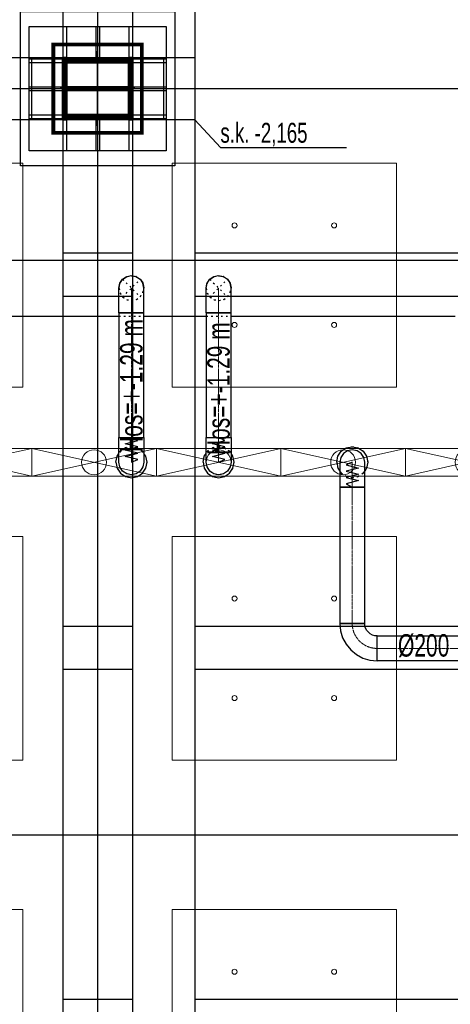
# Model space of a CAD drawing. Header units: centimetres. Extents: x -228435 to 46820, y -89367 to 152985.
# Tile 220 of 252: x -11165 to -7707, y 57638 to 65554. Entities that reach past the tile are written whole.
import ezdxf

# ---------------------------------------------------------------- set-up
doc = ezdxf.new("R2010")
doc.units = ezdxf.units.CM
doc.header["$LTSCALE"] = 50
doc.header["$PDMODE"] = 35
doc.header["$PDSIZE"] = 0.1
for name, pattern in [('CADVENT_CENTERLINE', [9.9, 7.4, -1, 0.5, -1]), ('CADVENT_HIDDEN', [0.8, 0.25, -0.55]), ('Kondygnacja  -0_5$0$HIDDEN', [9.525, 6.35, -3.175]), ('Kondygnacja  -0_5$0$HIDDEN2', [4.7625, 3.175, -1.5875]), ('Osie rzutów$0$DASHDOT2', [12.7, 6.35, -3.175, 0, -3.175])]:
    doc.linetypes.add(name, pattern=pattern)
doc.layers.get('0').update_dxf_attribs({"color": 8})
doc.layers.get('DEFPOINTS').update_dxf_attribs({"color": 8})
for name, color, linetype in [('01-103-Went PP_poziom-0_5$0$L_Nawiew', 3, 'Continuous'), ('bgde-nawiewDETAILS', 1, 'Continuous'), ('bgde-nawiewEXP', 1, 'Continuous'), ('bgde-nawiewHIDDEN', 1, 'Continuous'), ('bgde-tekst', 7, 'Continuous'), ('Kondygnacja  -0_5$0$ARCH_KONSTR_POWYŻEJ RZUTU', 8, 'Kondygnacja  -0_5$0$HIDDEN'), ('Kondygnacja  -0_5$0$ARCH_KONSTR_POWYŻEJ RZUTU_IST', 8, 'Kondygnacja  -0_5$0$HIDDEN2'), ('Kondygnacja  -0_5$0$ARCH_KONSTRUKCJA_NIEWIDOCZNA', 8, 'Continuous'), ('Kondygnacja  -0_5$0$ARCH_OKŁADZINA', 8, 'Continuous'), ('Kondygnacja  -0_5$0$ARCH_SŁUPY', 8, 'Continuous'), ('Osie rzutów$0$ARCH_INFO_OSIE_IST', 8, 'Osie rzutów$0$DASHDOT2'), ('Osie rzutów$0$ARCH_INFO_OSIE_OPISY_IST', 8, 'Continuous')]:
    doc.layers.add(name, color=color, linetype=linetype)
for name, color, linetype, lineweight in [('bgde-nawiewCEN', 7, 'Continuous', 13), ('bgde_nawiewnik', 11, 'Continuous', 5), ('Kondygnacja  -0_5$0$ARCH_INFO_WYMIARY', 8, 'Continuous', 9), ('SU Lampy kwadratowe  -05$0$ARCH_SUFITY_PODWIESZANE', 8, 'Continuous', 9)]:
    doc.layers.add(name, color=color, linetype=linetype, lineweight=lineweight)
doc.styles.add('Kondygnacja  -0_5$0$BIKTS', font='bikromsw.shx', dxfattribs={"width": 0.8})
doc.styles.add('Kondygnacja  -0_5$0$Romans', font='Romans.shx', dxfattribs={"width": 0.7})
doc.dimstyles.new('Kondygnacja  -0_5$0$Wymiary 1-100', dxfattribs={"dimtxt": 12, "dimasz": 10, "dimexe": 5, "dimexo": 0, "dimgap": 4, "dimtad": 1, "dimrnd": 0.5, "dimzin": 12, "dimdsep": 46, "dimtxsty": 'Kondygnacja  -0_5$0$Romans', "dimblk": 'Kondygnacja  -0_5$0$_Oblique', "dimcen": 10, "dimdle": 10, "dimclrt": 55, "dimazin": 0, "dimtfac": 1, "dimtmove": 1, "dimatfit": 3, "dimfxl": 0, "dimtolj": 1, "dimtzin": 0, "dimarcsym": 0})
pattern_1 = [(45, (-1133.3117, -3177.9858), (-0.6735192, 0.6735192), [])]

# ---------------------------------------------------------------- blocks, each defined once
blk = doc.blocks.new('Osie rzutów')
at = {"layer": 'Osie rzutów$0$ARCH_INFO_OSIE_IST', "ltscale": 10}
for p, q in [((11060, 12510), (11060, 4623.26)), ((11060, 10970), (11060, 11030)), ((4436.04, 11000), (13655, 11000)), ((11090, 11000), (11030, 11000)), ((4436.04, 10400), (13655, 10400))]:
    blk.add_line(p, q, dxfattribs=at)
blk = doc.blocks.new('SU Lampy kwadratowe  -05$0$moduł sufitu')
at = {"layer": 'SU Lampy kwadratowe  -05$0$ARCH_SUFITY_PODWIESZANE'}
for points in [[(60, -60), (240, -60), (240, -240), (60, -240)], [(360, -60), (540, -60), (540, -240), (360, -240)], [(60, -360), (240, -360), (240, -540), (60, -540)], [(360, -360), (540, -360), (540, -540), (360, -540)]]:
    blk.add_lwpolyline(points, close=True, dxfattribs=at)
for centre in [(110, -110), (190, -110), (410, -110), (490, -110), (110, -190), (190, -190), (410, -190), (490, -190), (110, -410), (190, -410), (410, -410), (490, -410), (110, -490), (190, -490), (410, -490), (490, -490)]:
    blk.add_circle(centre, 2, dxfattribs=at)
blk = doc.blocks.new('SU Lampy kwadratowe  -05')
at = {"layer": 'SU Lampy kwadratowe  -05$0$ARCH_SUFITY_PODWIESZANE'}
for p in [(10460, 11000), (11060, 11000), (10460, 10400), (11060, 10400)]:
    blk.add_blockref('SU Lampy kwadratowe  -05$0$moduł sufitu', p, dxfattribs=at)
blk = doc.blocks.new('Kondygnacja  -0_5$0$słup_kwadrat')
at = {"layer": 'Kondygnacja  -0_5$0$ARCH_SŁUPY', "lineweight": 40}
h = blk.add_hatch(dxfattribs=at)
h.set_pattern_fill('ANSI31', color=256, scale=0.3, style=0)
h.set_pattern_definition(pattern_1)
h.paths.add_polyline_path([(36, 34), (39, 34), (39, 84), (36, 84)])
h = blk.add_hatch(dxfattribs=at)
h.set_pattern_fill('ANSI31', color=256, scale=0.3, style=0)
h.set_pattern_definition(pattern_1)
h.paths.add_polyline_path([(89, 80), (89, 83), (39, 83), (39, 80)])
h = blk.add_hatch(dxfattribs=at)
h.set_pattern_fill('ANSI31', color=256, scale=0.3, style=0)
h.set_pattern_definition(pattern_1)
h.paths.add_polyline_path([(89, 34), (92, 34), (92, 84), (89, 84)])
h = blk.add_hatch(dxfattribs=at)
h.set_pattern_fill('ANSI31', color=256, scale=0.3, style=0)
h.set_pattern_definition(pattern_1)
h.paths.add_polyline_path([(89, 57.5), (89, 60.5), (39, 60.5), (39, 57.5)])
h = blk.add_hatch(dxfattribs=at)
h.set_pattern_fill('ANSI31', color=256, scale=0.3, style=0)
h.set_pattern_definition(pattern_1)
h.paths.add_polyline_path([(89, 35), (89, 38), (39, 38), (39, 35)])
at = {"layer": 'Kondygnacja  -0_5$0$ARCH_KONSTRUKCJA_NIEWIDOCZNA'}
blk.add_lwpolyline([(119, 109), (119, 9), (9, 9), (9, 109)], close=True, dxfattribs=at)
for points in [[(36, 109), (36, 84)], [(39, 109), (39, 84)], [(62.5, 109), (62.5, 83)], [(65.5, 109), (65.5, 83)], [(89, 109), (89, 84)], [(92, 109), (92, 84)], [(9, 83), (36, 83)], [(9, 80), (36, 80)], [(92, 83), (119, 83)], [(92, 80), (119, 80)], [(9, 60.5), (36, 60.5)], [(9, 57.5), (36, 57.5)], [(92, 60.5), (119, 60.5)], [(92, 57.5), (119, 57.5)], [(9, 38), (36, 38)], [(9, 35), (36, 35)], [(36, 34), (36, 9)], [(39, 34), (39, 9)], [(62.5, 35), (62.5, 9)], [(65.49, 35), (65.49, 9)], [(89, 34), (89, 9)], [(92, 38), (119, 38)], [(92, 35), (119, 35)], [(92, 34), (92, 9)]]:
    blk.add_lwpolyline(points, dxfattribs=at)
at = {"layer": 'Kondygnacja  -0_5$0$ARCH_OKŁADZINA'}
blk.add_lwpolyline([(2, 121), (126, 121), (126, -3), (2, -3)], close=True, dxfattribs=at)
at = {"layer": 'Kondygnacja  -0_5$0$ARCH_SŁUPY', "lineweight": 40}
for p, q in [((39, 60.5), (89, 60.5)), ((89, 57.5), (39, 57.5))]:
    blk.add_line(p, q, dxfattribs=at)
at = {"layer": 'Kondygnacja  -0_5$0$ARCH_SŁUPY', "lineweight": 50, "const_width": 3}
blk.add_lwpolyline([(28.5, 94.5), (99.5, 94.5), (99.5, 23.5), (28.5, 23.5)], close=True, dxfattribs=at)
at = {"layer": 'Kondygnacja  -0_5$0$ARCH_SŁUPY', "lineweight": 40}
for points in [[(36, 84), (39, 84), (39, 34), (36, 34)], [(89, 84), (92, 84), (92, 34), (89, 34)]]:
    blk.add_lwpolyline(points, close=True, dxfattribs=at)
for points in [[(89, 83), (39, 83)], [(39, 80), (89, 80)], [(89, 38), (39, 38)], [(39, 35), (89, 35)]]:
    blk.add_lwpolyline(points, dxfattribs=at)
blk = doc.blocks.new('Kondygnacja  -0_5$0$konstrukcja istniejąca -0.5')
at = {"layer": 'Kondygnacja  -0_5$0$ARCH_KONSTR_POWYŻEJ RZUTU_IST', "ltscale": 10}
for points in [[(11032, 12175), (11032, 11025)], [(11088, 12175), (11088, 11025)], [(11138, 12175), (11138, 11025)], [(11138, 10975), (10982, 10975), (10982, 11025), (11138, 11025), (11138, 10975)], [(11032, 10975), (11032, 9825)], [(11088, 10975), (11088, 9825)], [(11138, 10975), (11138, 9825)], [(11032, 10567.89), (11088, 10567.89)], [(11138, 10567.89), (12182, 10567.89)], [(11088, 10532.89), (11032, 10532.89)], [(12182, 10532.89), (11138, 10532.89)], [(11032, 10267.89), (11088, 10267.89)], [(11138, 10267.89), (12182, 10267.89)]]:
    blk.add_lwpolyline(points, dxfattribs=at)
at = {"layer": 'Kondygnacja  -0_5$0$ARCH_KONSTR_POWYŻEJ RZUTU_IST', "ltscale": 10, "elevation": 0}
for points in [[(11007, 11025), (11007, 10975)], [(11113, 11025), (11113, 10975)], [(11032, 10867.89), (11088, 10867.89)], [(11138, 10867.89), (12182, 10867.89)], [(11088, 10832.89), (11032, 10832.89)], [(12182, 10832.89), (11138, 10832.89)]]:
    blk.add_lwpolyline(points, dxfattribs=at)
at = {"layer": 'Kondygnacja  -0_5$0$ARCH_KONSTR_POWYŻEJ RZUTU_IST'}
blk.add_lwpolyline([(11138, 10975), (11158.69, 10952.53), (11259.84, 10952.53)], dxfattribs=at)
at = {"layer": 'Kondygnacja  -0_5$0$ARCH_KONSTR_POWYŻEJ RZUTU_IST', "style": 'Kondygnacja  -0_5$0$BIKTS', "width": 0.7}
blk.add_text('s.k. -2,165', height=16, dxfattribs=at).set_placement((11158.69, 10956.46))
blk = doc.blocks.new('Kondygnacja  -0_5$0$_Oblique')
at = {"color": 0, "linetype": 'ByBlock', "lineweight": -2}
blk.add_line((-0.5, -0.5), (0.5, 0.5), dxfattribs=at)
blk = doc.blocks.new('*D212')
at = {"layer": 'DEFPOINTS', "color": 0}
for p in [(-30586.3, 81900), (-30681.1, 12489.5), (9064, 12489.5)]:
    blk.add_point(p, dxfattribs=at)
at = {"layer": 'Kondygnacja  -0_5$0$ARCH_INFO_WYMIARY', "color": 0, "lineweight": -2}
for p, q in [((-30673.1, 81900), (-30686.1, 81900)), ((-30681.1, 81910), (-30681.1, 12479.5)), ((-30673.1, 12489.5), (-30686.1, 12489.5))]:
    blk.add_line(p, q, dxfattribs=at)
at = {"layer": 'Kondygnacja  -0_5$0$ARCH_INFO_WYMIARY', "color": 0, "lineweight": -2, "xscale": 10, "yscale": 10, "zscale": 10}
for p, rotation in [((-30681.1, 81900), 90), ((-30681.1, 12489.5), 270)]:
    blk.add_blockref('Kondygnacja  -0_5$0$_Oblique', p, dxfattribs=dict(at, rotation=rotation))
at = {"layer": 'Kondygnacja  -0_5$0$ARCH_INFO_WYMIARY', "color": 55, "insert": (-30691.1, 47194.8), "char_height": 12, "attachment_point": 5, "rotation": 90, "style": 'Kondygnacja  -0_5$0$Romans'}
blk.add_mtext('\\A1;69410.5', dxfattribs=at)
blk = doc.blocks.new('A$C066D7839')
at = {"layer": 'bgde_nawiewnik'}
for p, q in [((-50, -11.15), (-50, 11.15)), ((-50, 11.15), (50, 11.15)), ((-50, -11.15), (50, 11.15)), ((50, -11.15), (-50, 11.15)), ((50, 11.15), (50, -11.15)), ((50, -11.15), (-50, -11.15))]:
    blk.add_line(p, q, dxfattribs=at)
blk.add_circle((0, 0), 10, dxfattribs=at)

msp = doc.modelspace()

# ---------------------------------------------------------------- linework, layer by layer
at = {"layer": 'bgde-nawiewCEN', "linetype": 'CADVENT_CENTERLINE', "ltscale": 0.06}
for p, q in [((-10267.838, 63196.213), (-10267.838, 63396.213)), ((-9567.838, 63196.213), (-9567.838, 63396.213)), ((-10267.838, 63196.213), (-10267.838, 62196.041)), ((-9567.838, 63196.213), (-9567.838, 62196.041)), ((-10267.838, 62196.041), (-10267.838, 62177.345)), ((-10267.838, 62177.345), (-10267.838, 62126.234)), ((-9567.838, 62196.041), (-9567.838, 62177.345)), ((-9567.838, 62177.345), (-9567.838, 62126.234)), ((-10267.838, 62126.234), (-10267.838, 62098.441)), ((-10267.838, 62098.441), (-10267.838, 62074.915)), ((-10267.838, 62074.915), (-10267.838, 62055.3)), ((-9567.838, 62126.234), (-9567.838, 62098.441)), ((-9567.838, 62098.441), (-9567.838, 62074.915)), ((-9567.838, 62074.915), (-9567.838, 62055.3)), ((-10267.838, 62055.3), (-10267.838, 62039.241)), ((-10267.838, 62039.241), (-10267.838, 62026.382)), ((-10267.838, 62026.382), (-10267.838, 62016.367)), ((-10267.838, 62016.367), (-10267.838, 62008.841)), ((-10267.838, 62008.841), (-10267.838, 62003.448)), ((-10267.838, 62003.448), (-10267.838, 61999.834)), ((-10267.838, 61999.834), (-10267.838, 61997.641)), ((-10267.838, 61997.641), (-10267.838, 61996.515)), ((-10267.838, 61996.515), (-10267.838, 61996.041)), ((-9567.838, 62055.3), (-9567.838, 62039.241)), ((-9567.838, 62039.241), (-9567.838, 62026.382)), ((-9567.838, 62026.382), (-9567.838, 62016.367)), ((-9567.838, 62016.367), (-9567.838, 62008.841)), ((-9567.838, 62008.841), (-9567.838, 62003.448)), ((-9567.838, 62003.448), (-9567.838, 61999.834)), ((-9567.838, 61999.834), (-9567.838, 61997.641)), ((-9567.838, 61997.641), (-9567.838, 61996.515)), ((-9567.838, 61996.515), (-9567.838, 61996.041)), ((-8494.579, 61995.567), (-8494.579, 61996.041)), ((-8494.579, 61994.441), (-8494.579, 61995.567)), ((-8494.579, 61992.248), (-8494.579, 61994.441)), ((-8494.579, 61988.634), (-8494.579, 61992.248)), ((-8494.579, 61983.241), (-8494.579, 61988.634)), ((-8494.579, 61975.715), (-8494.579, 61983.241)), ((-8494.579, 61965.7), (-8494.579, 61975.715)), ((-8494.579, 61952.841), (-8494.579, 61965.7)), ((-8494.579, 61936.782), (-8494.579, 61952.841)), ((-8494.579, 61917.167), (-8494.579, 61936.782)), ((-8494.579, 61893.641), (-8494.579, 61917.167)), ((-8494.579, 61865.848), (-8494.579, 61893.641)), ((-8494.579, 61814.737), (-8494.579, 61865.848)), ((-8494.579, 61796.041), (-8494.579, 61814.737)), ((-8494.579, 60699.264), (-8494.579, 61796.041)), ((-6056.35, 60499.264), (-8294.579, 60499.264))]:
    msp.add_line(p, q, dxfattribs=at)
at = {"layer": 'bgde-nawiewCEN', "linetype": 'CADVENT_CENTERLINE', "ltscale": 0.06, "extrusion": (0, 0, -1)}
msp.add_arc((8294.579, 60699.264), 200, 270, 0, dxfattribs=at)
at = {"layer": 'bgde-nawiewDETAILS', "linetype": 'CADVENT_HIDDEN'}
for p, q in [((-10338.549, 63325.502), (-10197.127, 63466.923)), ((-10338.549, 63466.923), (-10197.127, 63325.502)), ((-9638.549, 63325.502), (-9497.127, 63466.923)), ((-9638.549, 63466.923), (-9497.127, 63325.502))]:
    msp.add_line(p, q, dxfattribs=at)
at = {"layer": 'bgde-nawiewEXP', "linetype": 'Continuous'}
for points in [[(-17847.16, 63296.213), (-17847.16, 63496.213), (-17447.16, 63621.213), (-17447.16, 63171.213), (-17847.16, 63396.213), (-17447.16, 63621.213), (-3417.4, 63621.213), (-3417.4, 63171.213), (-4467.838, 63171.213)], [(-10360.226, 63434.481), (-10338.549, 63466.923), (-10306.106, 63488.6), (-10307.666, 63487.559)], [(-10360.226, 63434.481), (-10338.549, 63466.923), (-10310.111, 63485.925)], [(-10336.501, 63467.771), (-10308.587, 63487.534), (-10270.538, 63496.176), (-10268.689, 63495.86)], [(-10306.106, 63488.6), (-10267.838, 63496.213), (-10234.293, 63489.54)], [(-10306.106, 63488.6), (-10267.838, 63496.213), (-10229.57, 63488.6), (-10231.409, 63488.966)], [(-10265.79, 63495.364), (-10232.078, 63489.6), (-10199.062, 63468.806), (-10197.979, 63467.276)], [(-10229.57, 63488.6), (-10197.127, 63466.923), (-10178.126, 63438.485)], [(-10229.57, 63488.6), (-10197.127, 63466.923), (-10175.45, 63434.481), (-10167.838, 63396.213)], [(-9660.226, 63434.481), (-9638.549, 63466.923), (-9606.106, 63488.6), (-9608.005, 63487.332)], [(-9660.226, 63434.481), (-9638.549, 63466.923), (-9610.884, 63485.408)], [(-9636.16, 63467.913), (-9609.117, 63487.295), (-9571.119, 63496.159), (-9568.866, 63495.787)], [(-9606.106, 63488.6), (-9567.838, 63496.213), (-9535.206, 63489.721)], [(-9606.106, 63488.6), (-9567.838, 63496.213), (-9529.57, 63488.6), (-9531.81, 63489.046)], [(-9565.45, 63495.223), (-9532.622, 63489.806), (-9499.486, 63469.205), (-9498.155, 63467.349)], [(-9529.57, 63488.6), (-9497.127, 63466.923), (-9478.643, 63439.259)], [(-9529.57, 63488.6), (-9497.127, 63466.923), (-9475.45, 63434.481), (-9467.838, 63396.213)], [(-10367.838, 63196.213), (-10167.838, 63196.213), (-10167.838, 63396.213), (-10175.45, 63434.481), (-10176.492, 63436.04)], [(-10367.838, 63396.213), (-10360.226, 63434.481), (-10360.592, 63432.642)], [(-10367.838, 63196.213), (-10367.838, 63396.213), (-10361.166, 63429.757)], [(-10366.99, 63398.26), (-10361.225, 63431.973), (-10340.432, 63464.989), (-10338.901, 63466.072)], [(-10196.279, 63464.876), (-10176.517, 63436.961), (-10167.875, 63398.912), (-10168.191, 63397.064)], [(-9667.838, 63196.213), (-9467.838, 63196.213), (-9467.838, 63396.213), (-9475.45, 63434.481), (-9476.719, 63436.38)], [(-9667.838, 63396.213), (-9660.226, 63434.481), (-9660.672, 63432.241)], [(-9667.838, 63196.213), (-9667.838, 63396.213), (-9661.347, 63428.845)], [(-9666.849, 63398.601), (-9661.432, 63431.429), (-9640.831, 63464.565), (-9638.974, 63465.896)], [(-9496.138, 63464.535), (-9476.755, 63437.492), (-9467.892, 63399.494), (-9468.264, 63397.24)], [(-11367.838, 63171.213), (-10367.838, 63171.213)], [(-10167.838, 63171.213), (-9667.838, 63171.213)], [(-9467.838, 63171.213), (-7667.838, 63171.213)], [(-10392.838, 61996.041), (-10383.323, 61948.206), (-10356.226, 61907.653), (-10315.674, 61880.556), (-10267.838, 61871.041), (-10220.003, 61880.556), (-10179.45, 61907.653), (-10152.353, 61948.206), (-10142.838, 61996.041), (-10152.353, 62043.877), (-10167.838, 62067.051)], [(-10392.838, 61996.041), (-10383.323, 62043.877), (-10367.838, 62067.051)], [(-9692.838, 61996.041), (-9683.323, 61948.206), (-9656.226, 61907.653), (-9615.674, 61880.556), (-9567.838, 61871.041), (-9520.003, 61880.556), (-9479.45, 61907.653), (-9452.353, 61948.206), (-9442.838, 61996.041), (-9452.353, 62043.877), (-9467.838, 62067.051)], [(-9692.838, 61996.041), (-9683.323, 62043.877), (-9667.838, 62067.051)], [(-8619.579, 61996.041), (-8610.064, 62043.877), (-8582.967, 62084.429), (-8542.415, 62111.526), (-8494.579, 62121.041), (-8446.744, 62111.526), (-8406.191, 62084.429), (-8379.094, 62043.877), (-8369.579, 61996.041), (-8379.094, 61948.206), (-8394.579, 61925.031)], [(-8619.579, 61996.041), (-8610.064, 61948.206), (-8594.579, 61925.031)]]:
    msp.add_lwpolyline(points, dxfattribs=at)
for points in [[(-10367.838, 62196.041), (-10167.838, 62196.041), (-10167.838, 63196.212), (-10367.838, 63196.212)], [(-9667.838, 62196.041), (-9467.838, 62196.041), (-9467.838, 63196.212), (-9667.838, 63196.212)], [(-10367.838, 61997.641), (-10367.838, 62196.041), (-10167.838, 62196.041), (-10167.838, 61996.041), (-10175.45, 61957.773), (-10197.127, 61925.33), (-10229.57, 61903.653), (-10267.838, 61896.041), (-10306.106, 61903.653), (-10338.549, 61925.33), (-10360.226, 61957.773), (-10367.838, 61996.041), (-10367.838, 61996.515)], [(-9667.838, 61996.041), (-9667.838, 62196.041), (-9467.838, 62196.041), (-9467.838, 61996.041), (-9475.45, 61957.773), (-9497.127, 61925.33), (-9529.57, 61903.653), (-9567.838, 61896.041), (-9606.106, 61903.653), (-9638.549, 61925.33), (-9660.226, 61957.773)], [(-8594.579, 61952.841), (-8594.579, 61796.041), (-8394.579, 61796.041), (-8394.579, 61996.041), (-8402.191, 62034.309), (-8423.868, 62066.752), (-8456.311, 62088.429), (-8494.579, 62096.041), (-8532.847, 62088.429), (-8565.29, 62066.752), (-8586.967, 62034.309), (-8594.579, 61996.041), (-8594.579, 61965.7)], [(-8594.579, 60699.264), (-8394.579, 60699.264), (-8394.579, 61796.041), (-8594.579, 61796.041)], [(-8594.579, 60699.264), (-8588.815, 60640.737), (-8571.743, 60584.459), (-8544.02, 60532.593), (-8506.711, 60487.132), (-8461.25, 60449.823), (-8409.384, 60422.1), (-8353.106, 60405.029), (-8294.579, 60399.264), (-8294.579, 60599.264), (-8314.088, 60601.186), (-8332.847, 60606.876), (-8350.136, 60616.117), (-8365.29, 60628.554), (-8377.726, 60643.707), (-8386.967, 60660.996), (-8392.658, 60679.755), (-8394.579, 60699.264), (-8586.967, 60699.264)], [(-8294.579, 60399.264), (-8294.579, 60599.264), (-6056.35, 60599.264), (-6056.35, 60399.264), (-6056.35, 60399.264), (-6056.35, 60599.264), (-6008.193, 60624.264), (-6008.193, 60374.264), (-6056.35, 60399.264), (-6056.35, 60399.264)]]:
    msp.add_lwpolyline(points, close=True, dxfattribs=at)
at = {"layer": 'bgde-nawiewEXP'}
for points in [[(-10267.838, 61996.041), (-10217.838, 62017.339), (-10317.838, 62042.701), (-10217.838, 62067.921), (-10317.838, 62093.206), (-10217.838, 62118.741), (-10317.838, 62144.1), (-10217.838, 62169.559), (-10267.838, 62196.041)], [(-9567.838, 61996.041), (-9517.838, 62017.339), (-9617.838, 62042.701), (-9517.838, 62067.921), (-9617.838, 62093.206), (-9517.838, 62118.741), (-9617.838, 62144.1), (-9517.838, 62169.559), (-9567.838, 62196.041)], [(-8494.579, 61996.041), (-8544.579, 61974.743), (-8444.579, 61949.382), (-8544.579, 61924.161), (-8444.579, 61898.876), (-8544.579, 61873.341), (-8444.579, 61847.982), (-8544.579, 61822.523), (-8494.579, 61796.041)]]:
    msp.add_lwpolyline(points, dxfattribs=at)
at = {"layer": 'bgde-nawiewHIDDEN', "linetype": 'CADVENT_HIDDEN'}
for points in [[(-10310.111, 63485.925), (-10307.666, 63487.559)], [(-10268.689, 63495.86), (-10265.79, 63495.364)], [(-10234.293, 63489.54), (-10231.409, 63488.966)], [(-9610.884, 63485.408), (-9608.005, 63487.332)], [(-9568.866, 63495.787), (-9565.45, 63495.223)], [(-9535.206, 63489.721), (-9531.81, 63489.046)], [(-10361.166, 63429.757), (-10360.592, 63432.642)], [(-10338.901, 63466.072), (-10336.501, 63467.771)], [(-10197.979, 63467.276), (-10196.279, 63464.876)], [(-10178.126, 63438.485), (-10176.492, 63436.04)], [(-9661.347, 63428.845), (-9660.672, 63432.241)], [(-9638.974, 63465.896), (-9636.16, 63467.913)], [(-9498.155, 63467.349), (-9496.138, 63464.535)], [(-9478.643, 63439.259), (-9476.719, 63436.38)], [(-10367.838, 63396.213), (-10360.226, 63357.944), (-10338.549, 63325.502), (-10306.106, 63303.825), (-10267.838, 63296.213), (-10229.57, 63303.825), (-10197.127, 63325.502), (-10175.45, 63357.944), (-10167.838, 63396.213)], [(-10367.802, 63393.513), (-10366.99, 63398.26)], [(-10367.802, 63393.513), (-10359.159, 63355.464), (-10336.614, 63323.619), (-10303.598, 63302.825), (-10265.139, 63296.249), (-10227.09, 63304.891), (-10195.244, 63327.436), (-10174.451, 63360.452), (-10168.191, 63397.064)], [(-9667.838, 63396.213), (-9660.226, 63357.944), (-9638.549, 63325.502), (-9606.106, 63303.825), (-9567.838, 63296.213), (-9529.57, 63303.825), (-9497.127, 63325.502), (-9475.45, 63357.944), (-9467.838, 63396.213)], [(-9667.784, 63392.932), (-9666.849, 63398.601)], [(-9667.784, 63392.932), (-9658.921, 63354.934), (-9636.191, 63323.22), (-9603.055, 63302.619), (-9564.557, 63296.266), (-9526.559, 63305.13), (-9494.845, 63327.86), (-9474.244, 63360.996), (-9468.264, 63397.24)], [(-10367.838, 63171.213), (-10167.838, 63171.213)], [(-9667.838, 63171.213), (-9467.838, 63171.213)], [(-10392.838, 61996.041), (-10383.323, 61948.206), (-10356.226, 61907.653), (-10315.674, 61880.556), (-10267.838, 61871.041), (-10220.003, 61880.556), (-10179.45, 61907.653), (-10152.353, 61948.206), (-10142.838, 61996.041), (-10152.353, 62043.877), (-10179.45, 62084.429), (-10220.003, 62111.526), (-10267.838, 62121.041), (-10315.674, 62111.526), (-10356.226, 62084.429), (-10367.838, 62067.051)], [(-10392.838, 61996.041), (-10383.323, 62043.877), (-10356.226, 62084.429), (-10315.674, 62111.526), (-10267.838, 62121.041), (-10220.003, 62111.526), (-10179.45, 62084.429), (-10167.838, 62067.051)], [(-9692.838, 61996.041), (-9683.323, 61948.206), (-9656.226, 61907.653), (-9615.674, 61880.556), (-9567.838, 61871.041), (-9520.003, 61880.556), (-9479.45, 61907.653), (-9452.353, 61948.206), (-9442.838, 61996.041), (-9452.353, 62043.877), (-9479.45, 62084.429), (-9520.003, 62111.526), (-9567.838, 62121.041), (-9615.674, 62111.526), (-9656.226, 62084.429), (-9667.838, 62067.051)], [(-9692.838, 61996.041), (-9683.323, 62043.877), (-9656.226, 62084.429), (-9615.674, 62111.526), (-9567.838, 62121.041), (-9520.003, 62111.526), (-9479.45, 62084.429), (-9467.838, 62067.051)], [(-8619.579, 61996.041), (-8610.064, 62043.877), (-8582.967, 62084.429), (-8542.415, 62111.526), (-8494.579, 62121.041), (-8446.744, 62111.526), (-8406.191, 62084.429), (-8379.094, 62043.877), (-8369.579, 61996.041), (-8379.094, 61948.206), (-8406.191, 61907.653), (-8446.744, 61880.556), (-8494.579, 61871.041), (-8542.415, 61880.556), (-8582.967, 61907.653), (-8542.415, 61880.556), (-8494.579, 61871.041), (-8446.744, 61880.556), (-8406.191, 61907.653), (-8394.579, 61925.031)], [(-8619.579, 61996.041), (-8610.064, 61948.206), (-8582.967, 61907.653), (-8594.579, 61925.031)]]:
    msp.add_lwpolyline(points, dxfattribs=at)

# ---------------------------------------------------------------- block references
at = {"layer": '01-103-Went PP_poziom-0_5$0$L_Nawiew', "xscale": 10, "yscale": 10, "zscale": 10}
for p in [(-11567.836, 61996.041, 742.119), (-10567.836, 61996.041, 742.119), (-9567.836, 61996.041, 742.119), (-8567.836, 61996.041, 742.119), (-7567.836, 61996.041, 742.119)]:
    msp.add_blockref('A$C066D7839', p, dxfattribs=at)
at = {"layer": 'Kondygnacja  -0_5$0$ARCH_KONSTR_POWYŻEJ RZUTU', "xscale": 10, "yscale": 10, "zscale": 10}
msp.add_blockref('Kondygnacja  -0_5$0$konstrukcja istniejąca -0.5', (-121140, -45000), dxfattribs=at)
at = {"layer": 'Kondygnacja  -0_5$0$ARCH_SŁUPY', "xscale": 10, "yscale": 10, "zscale": 10}
msp.add_blockref('Kondygnacja  -0_5$0$słup_kwadrat', (-11180, 64410), dxfattribs=at)
at = {"layer": 'Osie rzutów$0$ARCH_INFO_OSIE_OPISY_IST', "xscale": 10, "yscale": 10, "zscale": 10}
msp.add_blockref('Osie rzutów', (-121140, -45000), dxfattribs=at)
at = {"layer": 'SU Lampy kwadratowe  -05$0$ARCH_SUFITY_PODWIESZANE', "xscale": 10, "yscale": 10, "zscale": 10}
msp.add_blockref('SU Lampy kwadratowe  -05', (-121140, -45000), dxfattribs=at)

# ---------------------------------------------------------------- texts
at = {"layer": 'bgde-tekst', "width": 0.7}
for p in [(-10178.896, 62079.046, 630), (-9478.896, 62053.312, 630)]:
    msp.add_text('Hos=+-1.29 m ', height=180, rotation=90, dxfattribs=at).set_placement(p)
for p in [(-8127.092, 60433.6, -1290), (-8127.092, 60433.6, 630)]:
    msp.add_text('%%c200', height=180, dxfattribs=at).set_placement(p)

# ---------------------------------------------------------------- dimensions: what is measured, and where the dimension line sits
at = {"layer": 'Kondygnacja  -0_5$0$ARCH_INFO_WYMIARY'}
dim = msp.add_linear_dim(base=(-30681.114, 12489.5), p1=(-30586.301, 81900), p2=(9064, 12489.5), angle=90, dimstyle='Kondygnacja  -0_5$0$Wymiary 1-100', dxfattribs=at)
dim.commit()
dim.dimension.update_dxf_attribs({"geometry": '*D212', "text_midpoint": (-30691.114, 47194.75)})

doc.saveas('drawing.dxf')
